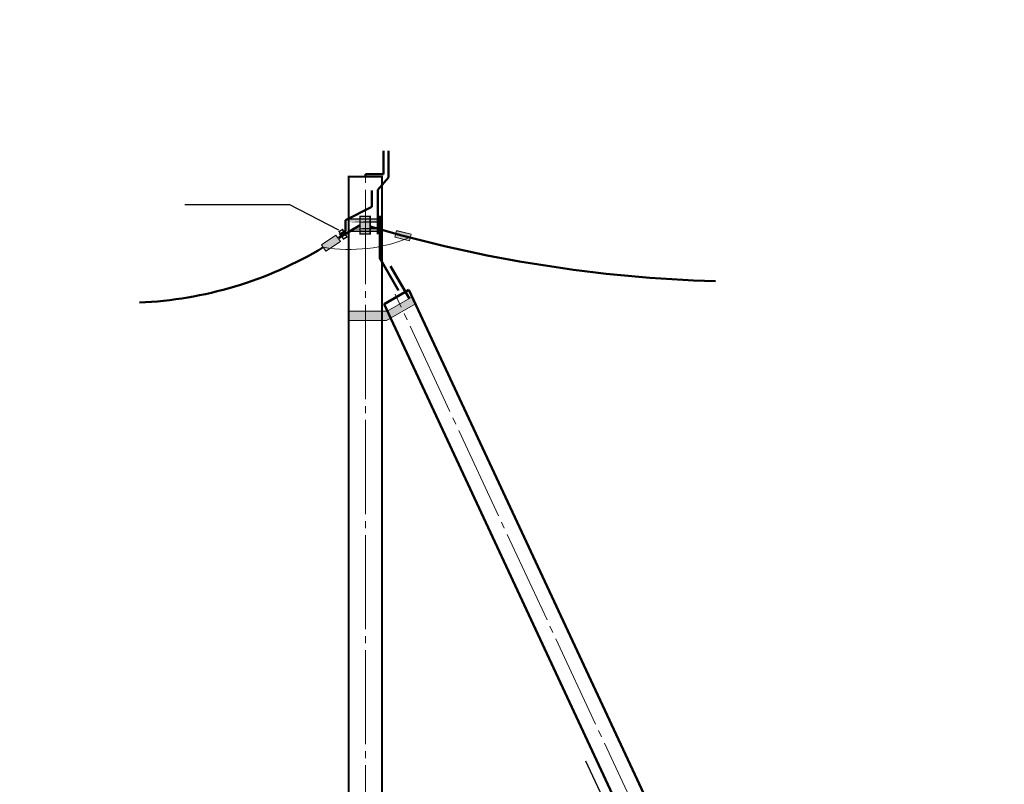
# Model space of a CAD drawing. Header units: millimetres. Extents: x 0 to 1680, y 0 to 297.
# Tile 8 of 16: x 641 to 853, y 132 to 297. Entities that reach past the tile are written whole.
import ezdxf

# ---------------------------------------------------------------- set-up
doc = ezdxf.new("R2010")
doc.units = ezdxf.units.MM
for name, pattern in [('K5LT32773', [0]), ('K5LT32783', [0]), ('K5LT32794', [0]), ('K5LT32797', [0]), ('K5LT_AXLED', [24.804956, 20.304956, -1.5, 1.5, -1.5]), ('K5LT_BASIC', [0])]:
    doc.linetypes.add(name, pattern=pattern)
doc.layers.add('Системный слой', color=7, linetype='Continuous')

msp = doc.modelspace()

# ---------------------------------------------------------------- hatches: boundary and pattern name
at = {"layer": 'Системный слой'}
h = msp.add_hatch(color=256, dxfattribs=at)
h.set_gradient(color2=(0, 0, 0))
h.paths.add_polyline_path([(719.11375, 251.37542), (719.11375, 251.67582), (718.22445, 251.93049), (716.5524, 251.93049), (716.5524, 251.37542)])
h.paths.add_polyline_path([(714.35541, 251.93049), (714.35541, 251.37542), (716.5524, 251.37542), (716.5524, 251.93049)])
h.paths.add_polyline_path([(714.35541, 251.37542), (714.35541, 251.93049), (713.06866, 251.93049), (712.14018, 251.37542)])
h.paths.add_polyline_path([(716.5524, 254.00177), (716.5524, 253.39107), (719.11375, 253.39107), (719.11375, 254.00177)])
h.paths.add_polyline_path([(714.35541, 254.00177), (714.35541, 253.39107), (716.5524, 253.39107), (716.5524, 254.00177)])
h.paths.add_polyline_path([(714.35541, 253.39107), (714.35541, 254.00177), (711.89792, 254.00177), (711.89792, 253.39107)])
h.paths.add_polyline_path([(716.5524, 251.93049), (716.5524, 253.39107), (714.35541, 253.39107), (714.35541, 251.93049)])
h.paths.add_polyline_path([(714.35541, 254.60238), (714.35541, 254.00177), (716.5524, 254.00177), (716.5524, 254.60238)])
h.paths.add_polyline_path([(714.35541, 251.37542), (714.35541, 250.79707), (716.5524, 250.79707), (716.5524, 251.37542)])
h = msp.add_hatch(color=256, dxfattribs=at)
h.set_gradient(color1=(0, 0, 10), color2=(0, 0, 36))
h.paths.add_polyline_path([(725.02899, 249.32788), (725.23306, 250.08204), (722.06434, 250.82936), (721.89974, 250.13523)])
h = msp.add_hatch(color=256, dxfattribs=at)
h.set_gradient(color1=(0, 0, 10), color2=(0, 0, 36))
h.paths.add_polyline_path([(725.23306, 250.08204), (725.42359, 250.78623), (722.22238, 251.49582), (722.06434, 250.82936)])
h = msp.add_hatch(color=256, dxfattribs=at)
h.set_gradient(color1=(0, 0, 10), color2=(0, 0, 36))
h.paths.add_polyline_path([(709.60093, 249.90301), (709.11446, 250.54901), (706.04475, 248.4714), (706.43996, 247.91418)])
h.paths.add_polyline_path([(710.13565, 249.19293), (709.60093, 249.90301), (706.43996, 247.91418), (707.00731, 247.11423)])
h = msp.add_hatch(color=256, dxfattribs=at)
h.set_gradient(color2=(0, 0, 0))
h.paths.add_polyline_path([(719.11375, 232.13233), (719.11375, 234.18404), (711.89792, 234.18404), (711.89792, 232.13233)])
h.paths.add_polyline_path([(720.95853, 232.64918), (720.24281, 234.18404), (719.11375, 234.18404), (719.11375, 232.13233), (720.06331, 232.13233)])
h.paths.add_polyline_path([(720.24281, 234.18404), (720.95853, 232.64918), (726.30784, 235.7376), (725.59212, 237.27246)])

# ---------------------------------------------------------------- linework, layer by layer
at = {"layer": 'Системный слой', "color": 7, "linetype": 'K5LT_BASIC', "lineweight": 50}
for p, q in [((719.42169, 263.65511), (719.42169, 268.70931)), ((720.52418, 262.94416), (720.52418, 268.70228)), ((715.50584, 263.65511), (719.42169, 263.65511)), ((715.50584, 263.13429), (715.50584, 263.65511)), ((718.17868, 260.30598), (720.52418, 262.94416)), ((716.88619, 260.1817), (716.88619, 256.62103)), ((718.17868, 250.73579), (718.17868, 260.30598)), ((716.88619, 256.62103), (711.24913, 253.75748)), ((711.24913, 253.75748), (711.24913, 251.37924)), ((718.64103, 254.72093), (718.64103, 245.56609)), ((714.35541, 252.69972), (709.81539, 249.98563)), ((711.24913, 251.37924), (709.96582, 250.63832)), ((718.64103, 245.56609), (722.64248, 238.63537)), ((724.99217, 236.92608), (720.95681, 243.83236)), ((719.54964, 235.67056), (724.89895, 238.75898)), ((724.89895, 238.75898), (788.29944, 102.79618)), ((719.54964, 235.67056), (782.95013, 99.70775))]:
    msp.add_line(p, q, dxfattribs=at)
at = {"layer": 'Системный слой', "color": 7, "linetype": 'K5LT_AXLED', "lineweight": 18}
for p, q in [((715.50584, 91.15816), (715.50584, 264.15816)), ((786.15433, 100.11637), (721.94487, 237.814))]:
    msp.add_line(p, q, dxfattribs=at)
at = {"layer": 'Системный слой', "color": 7, "linetype": 'K5LT32797', "lineweight": 18}
for p, q in [((719.11375, 134.22654), (719.11375, 263.13429)), ((722.22238, 251.49582), (721.89974, 250.13523)), ((725.42359, 250.78623), (722.22238, 251.49582)), ((725.42359, 250.78623), (722.23349, 251.54269)), ((725.02899, 249.32788), (725.42359, 250.78623)), ((706.04475, 248.4714), (709.11446, 250.54901)), ((710.13565, 249.19293), (707.00731, 247.11423)), ((709.11446, 250.54901), (710.13565, 249.19293)), ((721.89974, 250.13523), (725.02899, 249.32788)), ((707.00731, 247.11423), (706.04475, 248.4714)), ((711.89792, 247.68853), (711.89792, 134.22654)), ((725.59212, 237.27246), (720.24281, 234.18404)), ((720.24281, 234.18404), (711.89792, 234.18404)), ((726.30784, 235.7376), (720.06331, 232.13233)), ((720.06331, 232.13233), (711.89792, 232.13233)), ((719.11375, 204.1989), (719.11375, 206.21757))]:
    msp.add_line(p, q, dxfattribs=at)
at = {"layer": 'Системный слой', "color": 7, "linetype": 'K5LT32783', "lineweight": 25}
for p in [(676.5746, 257.17523), (709.82243, 251.60922)]:
    msp.add_line(p, (699.10694, 257.17523), dxfattribs=at)
at = {"layer": 'Системный слой', "color": 7, "linetype": 'K5LT32794', "lineweight": 30}
msp.add_line((781.8989, 96.81951), (763.10472, 137.12376), dxfattribs=at)
at = {"layer": 'Системный слой', "color": 7, "linetype": 'K5LT_BASIC', "const_width": 0.45}
msp.add_lwpolyline([(711.89792, 263.13429), (719.11375, 263.13429), (719.11375, 93.64858), (711.89792, 93.64858)], close=True, dxfattribs=at)
at = {"layer": 'Системный слой', "color": 7, "linetype": 'K5LT32773', "const_width": 0.3}
for points in [[(711.89792, 251.37542), (719.11375, 251.37542), (719.11375, 254.00177), (711.89792, 254.00177)], [(711.89792, 253.39107), (719.11375, 253.39107)], [(714.35541, 250.79707), (716.5524, 250.79707), (716.5524, 254.60238), (714.35541, 254.60238)], [(710.77916, 249.70053), (711.53551, 250.13721), (710.59906, 251.75919), (709.84271, 251.32251)], [(711.89792, 251.93049), (719.11375, 251.93049)]]:
    msp.add_lwpolyline(points, close=True, dxfattribs=at)
at = {"layer": 'Системный слой', "color": 7, "linetype": 'K5LT_BASIC', "lineweight": 50}
for centre, radius, start, end in [((799.06154, 532.53035), 292.01184, 253.5873013, 268.4307666), ((663.35412, 319.46827), 83.52471, 272.3346221, 301.0539786)]:
    msp.add_arc(centre, radius, start, end, dxfattribs=at)
at = {"layer": 'Системный слой', "color": 7, "linetype": 'K5LT32797', "lineweight": 18}
msp.add_arc((712.05701, 281.76226), 34.311, 260.577689, 292.582794, dxfattribs=at)

doc.saveas('drawing.dxf')
